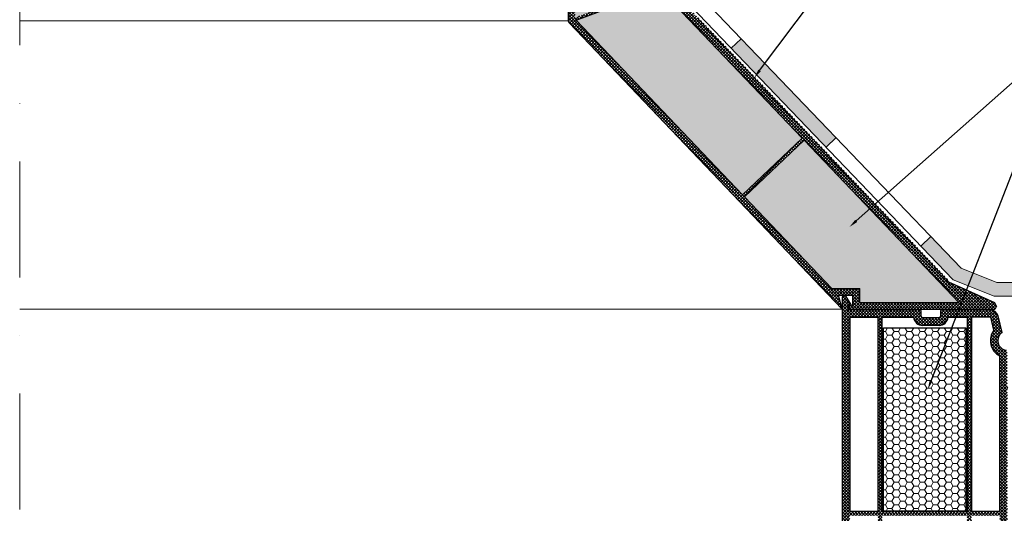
# Model space of a CAD drawing. Header units: millimetres. Extents: x -118752 to 407724, y -73278 to 155058.
# Tile 114 of 256: x -32662 to -31585, y 108610 to 109150. Entities that reach past the tile are written whole.
import ezdxf
from ezdxf import colors
from ezdxf.entities.mleader import LeaderData, LeaderLine
from ezdxf.math import Vec2, Vec3

# ---------------------------------------------------------------- set-up
doc = ezdxf.new("R2010")
doc.units = ezdxf.units.MM
doc.header["$LTSCALE"] = 10
doc.linetypes.add('CENTER2', pattern=[1.125, 0.75, -0.125, 0.125, -0.125])
doc.linetypes.add('DASHDOT', pattern=[25.4, 12.7, -6.35, 0, -6.35])
for name, color, linetype, lineweight in [('Allux-hydroizolace', 16, 'Continuous', 20), ('Allux-izolační vložka', 30, 'Continuous', 25), ('Allux-osa', 255, 'CENTER2', 5), ('Allux-popis', 255, 'Continuous', 5), ('Allux-PVC manžeta', 12, 'Continuous', 25), ('Allux-PVC manžeta pohled', 142, 'Continuous', 5), ('Allux-šrafa', 254, 'Continuous', 5)]:
    doc.layers.add(name, color=color, linetype=linetype, lineweight=lineweight)
doc.styles.add('Allux', font='arial.ttf')

msp = doc.modelspace()

# ---------------------------------------------------------------- hatches: boundary and pattern name
at = {"layer": 'Allux-hydroizolace'}
h = msp.add_hatch(color=256, dxfattribs=at)
h.paths.add_polyline_path([(-30964.512, 108849.989), (-31114.512, 108849.989), (-31114.512, 108834.989), (-30964.512, 108834.989)])
h.paths.add_polyline_path([(-31264.512, 108849.989), (-31414.512, 108849.989), (-31414.512, 108834.989), (-31264.512, 108834.989)])
h.paths.add_polyline_path([(-31552.433, 108862.191), (-31593.355, 108862.191), (-31632.501, 108877.792), (-31665.644, 108912.419), (-31676.481, 108902.048), (-31641.083, 108865.065), (-31596.234, 108847.191), (-31552.433, 108847.191)])
h.paths.add_polyline_path([(-31873.08, 109129.146), (-31883.917, 109118.774), (-31780.199, 109010.411), (-31769.362, 109020.783)])
at = {"layer": 'Allux-šrafa'}
h = msp.add_hatch(dxfattribs=at)
h.set_pattern_fill('ANSI37', color=256, scale=0.75, style=0)
h.set_pattern_definition([(135, (164893.5722, 81125.099), (1.683798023, 1.683798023), []), (45, (164893.5722, 81125.099), (1.683798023, -1.683798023), [])])
h.paths.add_polyline_path([(-31900.897, 109282.382, -0.34539391), (-31892.156, 109275.526), (-31887.648, 109257.146, 0.70838255), (-31882.929, 109237.905), (-31882.929, 109232.641), (-31957.245, 109232.641), (-31957.245, 109190.733, 0.1925824), (-31956.418, 109188.664), (-31955.748, 109187.961, -1), (-31954.507, 109186.657), (-31953.058, 109185.136, -1), (-31951.817, 109183.833), (-31950.369, 109182.312, -1), (-31949.127, 109181.009), (-31947.679, 109179.488, -1), (-31946.438, 109178.185), (-31944.989, 109176.664, -1), (-31943.748, 109175.361), (-31942.3, 109173.84, -1), (-31941.058, 109172.536), (-31939.61, 109171.016, -1), (-31938.369, 109169.712), (-31936.92, 109168.192, -1), (-31935.679, 109166.888), (-31934.231, 109165.367, -1), (-31932.989, 109164.064), (-31931.541, 109162.543, -1), (-31930.3, 109161.24), (-31928.851, 109159.719, -1), (-31927.61, 109158.416), (-31926.162, 109156.895, -1), (-31924.92, 109155.592), (-31923.472, 109154.071, -1), (-31922.231, 109152.767), (-31920.783, 109151.247, -1), (-31919.541, 109149.943), (-31918.093, 109148.423, -1), (-31916.851, 109147.119), (-31915.403, 109145.598, -1), (-31914.162, 109144.295), (-31912.714, 109142.774, -1), (-31911.472, 109141.471), (-31910.024, 109139.95, -1), (-31908.783, 109138.647), (-31907.334, 109137.126, -1), (-31906.093, 109135.823), (-31904.645, 109134.302, -1), (-31903.403, 109132.998), (-31901.955, 109131.478, -1), (-31900.714, 109130.174), (-31899.265, 109128.654, -1), (-31898.024, 109127.35), (-31896.576, 109125.83, -1), (-31895.334, 109124.526), (-31893.886, 109123.005, -1), (-31892.645, 109121.702), (-31891.196, 109120.181, -1), (-31889.955, 109118.878), (-31888.507, 109117.357, -1), (-31887.265, 109116.054), (-31885.817, 109114.533, -1), (-31884.576, 109113.23), (-31883.127, 109111.709, -1), (-31881.886, 109110.405), (-31880.438, 109108.885, -1), (-31879.196, 109107.581), (-31877.748, 109106.061, -1), (-31876.507, 109104.757), (-31875.058, 109103.236, -1), (-31873.817, 109101.933), (-31872.369, 109100.412, -1), (-31871.127, 109099.109), (-31869.679, 109097.588, -1), (-31868.438, 109096.285), (-31866.989, 109094.764, -1), (-31865.748, 109093.461), (-31864.3, 109091.94, -1), (-31863.058, 109090.636), (-31861.61, 109089.116, -1), (-31860.369, 109087.812), (-31858.92, 109086.292, -1), (-31857.679, 109084.988), (-31856.231, 109083.467, -1), (-31854.989, 109082.164), (-31853.541, 109080.643, -1), (-31852.3, 109079.34), (-31850.851, 109077.819, -1), (-31849.61, 109076.516), (-31848.162, 109074.995, -1), (-31846.92, 109073.692), (-31845.472, 109072.171, -1), (-31844.231, 109070.867), (-31842.783, 109069.347, -1), (-31841.541, 109068.043), (-31840.093, 109066.523, -1), (-31838.851, 109065.219), (-31837.403, 109063.698, -1), (-31836.162, 109062.395), (-31834.714, 109060.874, -1), (-31833.472, 109059.571), (-31832.024, 109058.05, -1), (-31830.783, 109056.747), (-31829.334, 109055.226, -1), (-31828.093, 109053.923), (-31826.645, 109052.402, -1), (-31825.403, 109051.098), (-31823.955, 109049.578, -1), (-31822.714, 109048.274), (-31821.265, 109046.754, 0.2052577), (-31821.545, 109046.102, 0.65939616), (-31820.024, 109045.45), (-31818.576, 109043.93, -1), (-31817.334, 109042.626), (-31815.886, 109041.105, -1), (-31814.645, 109039.802), (-31813.196, 109038.281, -1), (-31811.955, 109036.978), (-31810.507, 109035.457, -1), (-31809.265, 109034.154), (-31807.817, 109032.633, -1), (-31806.576, 109031.33), (-31805.127, 109029.809, -1), (-31803.886, 109028.505), (-31802.438, 109026.985, -1), (-31801.196, 109025.681), (-31799.748, 109024.161, -1), (-31798.507, 109022.857), (-31797.058, 109021.336, -1), (-31795.817, 109020.033), (-31794.369, 109018.512, -1), (-31793.127, 109017.209), (-31791.679, 109015.688, -1), (-31790.438, 109014.385), (-31788.989, 109012.864, -1), (-31787.748, 109011.561), (-31786.3, 109010.04, -1), (-31785.058, 109008.736), (-31783.61, 109007.216, -1), (-31782.369, 109005.912), (-31780.92, 109004.392, -1), (-31779.679, 109003.088), (-31778.231, 109001.567, -1), (-31776.989, 109000.264), (-31775.541, 108998.743, -1), (-31774.3, 108997.44), (-31772.851, 108995.919, -1), (-31771.61, 108994.616), (-31770.162, 108993.095, -1), (-31768.92, 108991.792), (-31767.472, 108990.271, -1), (-31766.231, 108988.967), (-31764.783, 108987.447, -1), (-31763.541, 108986.143), (-31762.093, 108984.623, -1), (-31760.851, 108983.319), (-31759.403, 108981.798, -1), (-31758.162, 108980.495), (-31756.714, 108978.974, -1), (-31755.472, 108977.671), (-31754.024, 108976.15, -1), (-31752.783, 108974.847), (-31751.334, 108973.326, -1), (-31750.093, 108972.023), (-31748.645, 108970.502, -1), (-31747.403, 108969.198), (-31745.955, 108967.678, -1), (-31744.714, 108966.374), (-31743.265, 108964.854, -1), (-31742.024, 108963.55), (-31740.576, 108962.03, -1), (-31739.334, 108960.726), (-31737.886, 108959.205, -1), (-31736.645, 108957.902), (-31735.196, 108956.381, -1), (-31733.955, 108955.078), (-31732.507, 108953.557, -1), (-31731.265, 108952.254), (-31729.817, 108950.733, -1), (-31728.576, 108949.43), (-31727.127, 108947.909, -1), (-31725.886, 108946.605), (-31724.438, 108945.085, -1), (-31723.196, 108943.781), (-31721.748, 108942.261, -1), (-31720.507, 108940.957), (-31719.058, 108939.436, -1), (-31717.817, 108938.133), (-31716.369, 108936.612, -1), (-31715.127, 108935.309), (-31713.679, 108933.788, -1), (-31712.438, 108932.485), (-31710.989, 108930.964, -1), (-31709.748, 108929.661), (-31708.3, 108928.14, -1), (-31707.058, 108926.836), (-31705.61, 108925.316, -1), (-31704.369, 108924.012), (-31702.92, 108922.492, -1), (-31701.679, 108921.188), (-31700.231, 108919.667, -1), (-31698.989, 108918.364), (-31697.541, 108916.843, -1), (-31696.3, 108915.54), (-31694.851, 108914.019, -1), (-31693.61, 108912.716), (-31692.162, 108911.195, -1), (-31690.92, 108909.892), (-31689.472, 108908.371, -1), (-31688.231, 108907.067), (-31686.783, 108905.547, -1), (-31685.541, 108904.243), (-31684.093, 108902.723, -1), (-31682.851, 108901.419), (-31681.403, 108899.898, -1), (-31680.162, 108898.595), (-31678.714, 108897.074, -1), (-31677.472, 108895.771), (-31676.024, 108894.25, -1), (-31674.783, 108892.947), (-31673.334, 108891.426, -1), (-31672.093, 108890.123), (-31670.645, 108888.602, -1), (-31669.403, 108887.298), (-31667.955, 108885.778, -1), (-31666.714, 108884.474), (-31665.265, 108882.954, -1), (-31664.024, 108881.65), (-31662.576, 108880.13, -1), (-31661.334, 108878.826), (-31659.886, 108877.305, -1), (-31658.645, 108876.002), (-31657.196, 108874.481, -1), (-31655.955, 108873.178), (-31654.507, 108871.657, -1), (-31653.265, 108870.354), (-31651.817, 108868.833, -1), (-31650.576, 108867.53), (-31649.127, 108866.009, -1), (-31647.886, 108864.705), (-31645.817, 108862.533), (-31595.672, 108840.033), (-31593.832, 108836.261), (-31595.711, 108832.533), (-31753.629, 108832.533), (-31753.629, 108832.533, -0.41414521), (-31755.129, 108834.033), (-31755.129, 108836.276, -0.41421356), (-31753.629, 108837.776), (-31750.833, 108837.776), (-31750.833, 108848.283), (-31766.772, 108848.314), (-31762.736, 108833.115, -0.04403125), (-31763.132, 108833.464), (-31912.639, 108990.446), (-31904.983, 108993.283), (-31871.563, 108958.192), (-31806.388, 109020.257), (-31962.122, 109183.778), (-32053.622, 109149.353), (-31904.983, 108993.283), (-31912.639, 108990.446), (-32061.418, 109146.664, -0.1925824), (-32062.245, 109148.733), (-32062.245, 109280.943, 0.25076489), (-32063.581, 109283.439), (-32069.568, 109287.431, -1), (-32065.408, 109293.671), (-32050.991, 109284.06, 0.14798589), (-32046.001, 109282.548), (-31977.656, 109282.526, -0.41411858), (-31976.156, 109281.026), (-31976.156, 109275.025, 0.41421356), (-31974.656, 109273.525), (-31956.656, 109273.525, 0.41421356), (-31955.156, 109275.025), (-31955.156, 109280.882, -0.41421356), (-31953.656, 109282.382)])
h.paths.add_polyline_path([(-31949.156, 109276.382), (-31949.156, 109275.025, -0.41421356), (-31956.656, 109267.525), (-31974.656, 109267.525, -0.41421356), (-31982.156, 109275.025), (-31982.156, 109276.527), (-32054.747, 109276.551), (-32054.745, 109152.135), (-31963.245, 109186.56), (-31963.245, 109238.641), (-31895.243, 109238.641, -0.35022006), (-31894.332, 109259.21), (-31897.984, 109274.096, 0.34539391), (-31900.897, 109276.382)], flags=16)
h.paths.add_polyline_path([(-31869.494, 108956.019), (-31774.031, 108855.783), (-31743.333, 108855.783), (-31743.333, 108840.033), (-31634.745, 108840.033), (-31804.319, 109018.085)], flags=16)
h.paths.add_polyline_path([(-31968.98, 109218.241), (-31988.294, 109218.241), (-31988.294, 109230.605), (-31968.98, 109230.605)], flags=8)
h = msp.add_hatch(dxfattribs=at)
h.set_pattern_fill('HONEY', color=256, scale=1.5, style=0)
h.set_pattern_definition([(180, (-31746.537, 108918.3305), (-7.14375, 4.124445), [4.7625, -9.525]), (60, (-31746.537, 108918.3305), (7.14375, 4.124446), [4.7625, -9.525]), (120, (-31746.537, 108918.3305), (-9e-07, 8.24889), [-9.525, 4.7625])])
h.paths.add_polyline_path([(-31869.494, 108956.019), (-31804.319, 109018.085), (-31634.745, 108840.033), (-31743.333, 108840.033), (-31743.333, 108855.783), (-31774.031, 108855.783)])
h.paths.add_polyline_path([(-32053.622, 109149.353), (-31962.122, 109183.778), (-31806.388, 109020.257), (-31871.563, 108958.192)])
edge = h.paths.add_edge_path()
edge.add_line((-32054.745, 109152.135), (-32054.747, 109276.551))
edge.add_line((-32054.747, 109276.551), (-31982.156, 109276.527))
edge.add_line((-31982.156, 109276.527), (-31982.156, 109275.025))
edge.add_arc((-31974.656, 109275.025), 7.5, 180, 270)
edge.add_line((-31974.656, 109267.525), (-31963.245, 109267.525))
edge.add_line((-31963.245, 109267.525), (-31963.245, 109238.641))
edge.add_line((-31963.245, 109238.641), (-31963.245, 109186.56))
edge.add_line((-31963.245, 109186.56), (-32054.745, 109152.135))
h.paths.add_polyline_path([(-32051.214, 109191.723), (-32054.746, 109191.724), (-32054.746, 109204.088), (-32051.214, 109204.088)], flags=16)
h = msp.add_hatch(dxfattribs=at)
h.set_pattern_fill('ANSI37', color=256, scale=0.75, style=0)
h.set_pattern_definition([(135, (160509.915, 76000.2105), (1.683798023, 1.683798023), []), (45, (160509.915, 76000.2105), (1.683798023, -1.683798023), [])])
h.paths.add_polyline_path([(-31756.248, 108832.533), (-31756.248, 108838.527), (-31753.694, 108838.527), (-31758.46, 108846.783, 0.26607802), (-31759.749, 108847.533), (-31760.748, 108847.533, 0.41420495), (-31762.248, 108846.033), (-31762.261, 108398.275), (-31759.785, 108398.275, -0.26794896), (-31757.837, 108397.15), (-31752.421, 108387.769), (-31755.511, 108387.769), (-31755.511, 108382.525), (-31745.761, 108382.525), (-31745.761, 108393.035), (-31754.161, 108407.584), (-31754.161, 108412.524), (-31726.261, 108412.524), (-31726.261, 108405.024, 0.16227766), (-31724.761, 108400.524), (-31724.761, 108388.524), (-31734.661, 108388.524), (-31736.161, 108387.024), (-31736.161, 108385.524), (-31733.161, 108382.524), (-31694.761, 108382.524), (-31694.761, 108397.524), (-31673.761, 108397.524, -1), (-31670.761, 108397.524), (-31649.761, 108397.524), (-31649.761, 108382.524), (-31582.288, 108382.524), (-31580.443, 108386.896), (-31582.261, 108390.624), (-31582.261, 108395.823, 1), (-31582.261, 108396.723), (-31582.261, 108399.723, 1), (-31582.261, 108400.623), (-31582.261, 108403.623, 1), (-31582.261, 108404.523), (-31582.261, 108407.523, 1), (-31582.261, 108408.423), (-31582.261, 108411.423, 1), (-31582.261, 108412.323), (-31582.261, 108415.323, 1), (-31582.261, 108416.223), (-31582.261, 108419.223, 1), (-31582.261, 108420.123), (-31582.261, 108423.123, 1), (-31582.261, 108424.023), (-31582.261, 108427.023, 1), (-31582.261, 108427.923), (-31582.261, 108430.923, 1), (-31582.261, 108431.823), (-31582.261, 108434.823, 1), (-31582.261, 108435.723), (-31582.261, 108438.723, 1), (-31582.261, 108439.623), (-31582.261, 108442.623, 1), (-31582.261, 108443.523), (-31582.261, 108446.523, 1), (-31582.261, 108447.423), (-31582.261, 108450.423, 1), (-31582.261, 108451.323), (-31582.261, 108454.323, 1), (-31582.261, 108455.223), (-31582.261, 108458.223, 1), (-31582.261, 108459.123), (-31582.261, 108462.123, 1), (-31582.261, 108463.023), (-31582.261, 108466.023, 1), (-31582.261, 108466.923), (-31582.261, 108469.923, 1), (-31582.261, 108470.823), (-31582.261, 108473.823, 1), (-31582.261, 108474.723), (-31582.261, 108477.723, 1), (-31582.261, 108478.623), (-31582.261, 108481.623, 1), (-31582.261, 108482.523), (-31582.261, 108485.523, 1), (-31582.261, 108486.423), (-31582.261, 108489.423, 1), (-31582.261, 108490.323), (-31582.261, 108493.323, 1), (-31582.261, 108494.223), (-31582.261, 108497.223, 1), (-31582.261, 108498.123), (-31582.261, 108501.123, 1), (-31582.261, 108502.023), (-31582.261, 108505.023, 1), (-31582.261, 108505.923), (-31582.261, 108508.923, 1), (-31582.261, 108509.823), (-31582.261, 108512.823, 1), (-31582.261, 108513.723), (-31582.261, 108516.723, 1), (-31582.261, 108517.623), (-31582.261, 108520.623, 1), (-31582.261, 108521.523), (-31582.261, 108524.523, 1), (-31582.261, 108525.423), (-31582.261, 108528.423, 1), (-31582.261, 108529.323), (-31582.261, 108532.323, 1), (-31582.261, 108533.223), (-31582.261, 108536.223, 1), (-31582.261, 108537.123), (-31582.261, 108540.123, 1), (-31582.261, 108541.023), (-31582.261, 108544.023, 1), (-31582.261, 108544.923), (-31582.261, 108547.923, 1), (-31582.261, 108548.823), (-31582.261, 108551.823, 1), (-31582.261, 108552.723), (-31582.261, 108555.723, 1), (-31582.261, 108556.623), (-31582.261, 108559.623, 1), (-31582.261, 108560.523), (-31582.261, 108563.523, 1), (-31582.261, 108564.423), (-31582.261, 108567.423, 1), (-31582.261, 108568.323), (-31582.261, 108571.323, 1), (-31582.261, 108572.223), (-31582.261, 108575.223, 1), (-31582.261, 108576.123), (-31582.261, 108579.123, 1), (-31582.261, 108580.023), (-31582.261, 108583.023, 1), (-31582.261, 108583.923), (-31582.261, 108586.923, 1), (-31582.261, 108587.823), (-31582.261, 108590.823, 1), (-31582.261, 108591.723), (-31582.261, 108594.723, 1), (-31582.261, 108595.623), (-31582.261, 108598.623, 1), (-31582.261, 108599.523), (-31582.261, 108602.523, 1), (-31582.261, 108603.423), (-31582.261, 108606.423, 1), (-31582.261, 108607.323), (-31582.261, 108610.323, 1), (-31582.261, 108611.223), (-31582.261, 108614.223, 1), (-31582.261, 108615.123), (-31582.261, 108618.123, 1), (-31582.261, 108619.023), (-31582.261, 108622.023, 1), (-31582.261, 108622.923), (-31582.261, 108625.923, 1), (-31582.261, 108626.823), (-31582.261, 108629.823, 1), (-31582.261, 108630.723), (-31582.261, 108633.723, 1), (-31582.261, 108634.623), (-31582.261, 108637.623, 1), (-31582.261, 108638.523), (-31582.261, 108641.523, 1), (-31582.261, 108642.423), (-31582.261, 108645.423, 1), (-31582.261, 108646.323), (-31582.261, 108649.323, 1), (-31582.261, 108650.223), (-31582.261, 108653.223, 1), (-31582.261, 108654.123), (-31582.261, 108657.123, 1), (-31582.261, 108658.023), (-31582.261, 108661.023, 1), (-31582.261, 108661.923), (-31582.261, 108664.923, 1), (-31582.261, 108665.823), (-31582.261, 108668.823, 1), (-31582.261, 108669.723), (-31582.261, 108672.723, 1), (-31582.261, 108673.623), (-31582.261, 108676.623, 1), (-31582.261, 108677.523), (-31582.261, 108680.523, 1), (-31582.261, 108681.423), (-31582.261, 108684.423, 1), (-31582.261, 108685.323), (-31582.261, 108688.323, 1), (-31582.261, 108689.223), (-31582.261, 108692.223, 1), (-31582.261, 108693.123), (-31582.261, 108696.123, 1), (-31582.261, 108697.023), (-31582.261, 108700.023, 1), (-31582.261, 108700.923), (-31582.261, 108703.923, 1), (-31582.261, 108704.823), (-31582.261, 108707.823, 1), (-31582.261, 108708.723), (-31582.261, 108711.723, 1), (-31582.261, 108712.623), (-31582.261, 108715.623, 1), (-31582.261, 108716.523), (-31582.261, 108719.523, 1), (-31582.261, 108720.423), (-31582.261, 108723.423, 1), (-31582.261, 108724.323), (-31582.261, 108727.323, 1), (-31582.261, 108728.223), (-31582.261, 108731.223, 1), (-31582.261, 108732.123), (-31582.261, 108735.123, 1), (-31582.261, 108736.023), (-31582.261, 108739.023, 1), (-31582.261, 108739.923), (-31582.261, 108744.772), (-31581.357, 108747.028), (-31582.26, 108748.891), (-31582.261, 108785.261), (-31582.945, 108788.048, -0.70838255), (-31587.664, 108807.288), (-31592.173, 108825.668, 0.34539391), (-31600.913, 108832.524), (-31653.673, 108832.524, 0.41421356), (-31655.173, 108831.024), (-31655.173, 108825.168, -0.41421356), (-31656.673, 108823.668), (-31674.673, 108823.668, -0.41421356), (-31676.173, 108825.168), (-31676.173, 108831.024, 0.41418033), (-31677.672, 108832.524)])
h.paths.add_polyline_path([(-31718.761, 108824.124), (-31718.761, 108611.755), (-31625.761, 108611.755), (-31625.761, 108824.124), (-31646.828, 108824.124, -0.38360307), (-31656.673, 108815.268), (-31674.673, 108815.268, -0.38360307), (-31684.517, 108824.124)], flags=16)
h.paths.add_polyline_path([(-31723.261, 108824.124), (-31754.161, 108824.124), (-31754.161, 108611.755), (-31723.261, 108611.755)], flags=16)
h.paths.add_polyline_path([(-31621.261, 108824.124), (-31621.261, 108611.755), (-31590.361, 108611.755), (-31590.361, 108781.923, -0.47012076), (-31596.638, 108809.872), (-31600.134, 108824.124)], flags=16)
h.paths.add_polyline_path([(-31718.761, 108607.255), (-31718.761, 108390.624), (-31702.861, 108390.624), (-31702.861, 108405.024), (-31641.661, 108405.024), (-31641.661, 108390.624), (-31625.761, 108390.624), (-31625.761, 108607.255)], flags=16)
h.paths.add_polyline_path([(-31723.261, 108607.255), (-31754.161, 108607.255), (-31754.161, 108420.024), (-31723.261, 108420.024)], flags=16)
h.paths.add_polyline_path([(-31621.261, 108607.255), (-31621.261, 108390.624), (-31590.361, 108390.624), (-31590.361, 108607.255)], flags=16)
h = msp.add_hatch(dxfattribs=at)
h.set_pattern_fill('HONEY', color=256, scale=1.5, style=0)
h.set_pattern_definition([(180, (160115.7233, 75998.543), (-7.14375, 4.124445), [4.7625, -9.525]), (60, (160115.7233, 75998.543), (7.14374915, 4.12444648), [4.7625, -9.525]), (120, (160115.7233, 75998.543), (-8.5e-07, 8.24889148), [-9.525, 4.7625])])
h.paths.add_polyline_path([(-31717.261, 108611.755), (-31627.261, 108611.755), (-31627.261, 108812.755), (-31717.261, 108812.755)])

# ---------------------------------------------------------------- linework, layer by layer
at = {"layer": 'Allux-hydroizolace'}
for p, q in [((-31632.501, 108877.792), (-31938.061, 109197.036)), ((-31641.083, 108865.065), (-31953.061, 109191.014)), ((-31873.08, 109129.146), (-31883.917, 109118.774)), ((-31769.362, 109020.783), (-31780.199, 109010.411)), ((-31665.644, 108912.419), (-31676.481, 108902.048)), ((-31593.355, 108862.191), (-31632.501, 108877.792)), ((-31596.234, 108847.191), (-31641.083, 108865.065)), ((-31511.51, 108862.191), (-31593.355, 108862.191)), ((-31514.897, 108847.191), (-31596.234, 108847.191))]:
    msp.add_line(p, q, dxfattribs=at)
at = {"layer": 'Allux-izolační vložka'}
msp.add_lwpolyline([(-31627.261, 108611.755), (-31717.261, 108611.755), (-31717.261, 108812.755), (-31627.261, 108812.755)], close=True, dxfattribs=at)
at = {"layer": 'Allux-osa', "linetype": 'DASHDOT'}
msp.add_line((-32662.245, 108105.532), (-32662.245, 110063.61), dxfattribs=at)
at = {"layer": 'Allux-PVC manžeta'}
for p, q in [((-32062.245, 109280.943), (-32062.245, 109148.733)), ((-32053.622, 109149.353), (-31962.122, 109183.778)), ((-31806.388, 109020.257), (-31962.122, 109183.778)), ((-31871.563, 108958.192), (-32053.622, 109149.353)), ((-31918.093, 109148.423), (-31919.541, 109149.943)), ((-31763.132, 108833.464), (-32061.418, 109146.664)), ((-31915.403, 109145.598), (-31916.851, 109147.119)), ((-31915.403, 109145.598), (-31916.851, 109147.119)), ((-31912.714, 109142.774), (-31914.162, 109144.295)), ((-31910.024, 109139.95), (-31911.472, 109141.471)), ((-31907.334, 109137.126), (-31908.783, 109138.647)), ((-31907.334, 109137.126), (-31908.783, 109138.647)), ((-31904.645, 109134.302), (-31906.093, 109135.823)), ((-31901.955, 109131.478), (-31903.403, 109132.998)), ((-31899.265, 109128.654), (-31900.714, 109130.174)), ((-31896.576, 109125.83), (-31898.024, 109127.35)), ((-31893.886, 109123.005), (-31895.334, 109124.526)), ((-31891.196, 109120.181), (-31892.645, 109121.702)), ((-31888.507, 109117.357), (-31889.955, 109118.878)), ((-31888.507, 109117.357), (-31889.955, 109118.878)), ((-31885.817, 109114.533), (-31887.265, 109116.054)), ((-31885.817, 109114.533), (-31887.265, 109116.054)), ((-31883.127, 109111.709), (-31884.576, 109113.23)), ((-31880.438, 109108.885), (-31881.886, 109110.405)), ((-31877.748, 109106.061), (-31879.196, 109107.581)), ((-31875.058, 109103.236), (-31876.507, 109104.757)), ((-31872.369, 109100.412), (-31873.817, 109101.933)), ((-31869.679, 109097.588), (-31871.127, 109099.109)), ((-31866.989, 109094.764), (-31868.438, 109096.285)), ((-31866.989, 109094.764), (-31868.438, 109096.285)), ((-31864.3, 109091.94), (-31865.748, 109093.461)), ((-31861.61, 109089.116), (-31863.058, 109090.636)), ((-31858.92, 109086.292), (-31860.369, 109087.812)), ((-31858.92, 109086.292), (-31860.369, 109087.812)), ((-31856.231, 109083.467), (-31857.679, 109084.988)), ((-31853.541, 109080.643), (-31854.989, 109082.164)), ((-31850.851, 109077.819), (-31852.3, 109079.34)), ((-31848.162, 109074.995), (-31849.61, 109076.516)), ((-31845.472, 109072.171), (-31846.92, 109073.692)), ((-31842.783, 109069.347), (-31844.231, 109070.867)), ((-31840.093, 109066.523), (-31841.541, 109068.043)), ((-31840.093, 109066.523), (-31841.541, 109068.043)), ((-31837.403, 109063.698), (-31838.851, 109065.219)), ((-31837.403, 109063.698), (-31838.851, 109065.219)), ((-31834.714, 109060.874), (-31836.162, 109062.395)), ((-31832.024, 109058.05), (-31833.472, 109059.571)), ((-31829.334, 109055.226), (-31830.783, 109056.747)), ((-31826.645, 109052.402), (-31828.093, 109053.923)), ((-31823.955, 109049.578), (-31825.403, 109051.098)), ((-31821.265, 109046.754), (-31822.714, 109048.274)), ((-31818.576, 109043.93), (-31820.024, 109045.45)), ((-31818.576, 109043.93), (-31820.024, 109045.45)), ((-31815.886, 109041.105), (-31817.334, 109042.626)), ((-31813.196, 109038.281), (-31814.645, 109039.802)), ((-31810.507, 109035.457), (-31811.955, 109036.978)), ((-31810.507, 109035.457), (-31811.955, 109036.978)), ((-31807.817, 109032.633), (-31809.265, 109034.154)), ((-31805.127, 109029.809), (-31806.576, 109031.33)), ((-31871.563, 108958.192), (-31806.388, 109020.257)), ((-31802.438, 109026.985), (-31803.886, 109028.505)), ((-31799.748, 109024.161), (-31801.196, 109025.681)), ((-31797.058, 109021.336), (-31798.507, 109022.857)), ((-31794.369, 109018.512), (-31795.817, 109020.033)), ((-31869.499, 108956.015), (-31804.319, 109018.085)), ((-31634.745, 108840.033), (-31804.319, 109018.085)), ((-31791.679, 109015.688), (-31793.127, 109017.209)), ((-31791.679, 109015.688), (-31793.127, 109017.209)), ((-31788.989, 109012.864), (-31790.438, 109014.385)), ((-31788.989, 109012.864), (-31790.438, 109014.385)), ((-31786.3, 109010.04), (-31787.748, 109011.561)), ((-31783.61, 109007.216), (-31785.058, 109008.736)), ((-31780.92, 109004.392), (-31782.369, 109005.912)), ((-31778.231, 109001.567), (-31779.679, 109003.088)), ((-31775.541, 108998.743), (-31776.989, 109000.264)), ((-31772.851, 108995.919), (-31774.3, 108997.44)), ((-31770.162, 108993.095), (-31771.61, 108994.616)), ((-31767.472, 108990.271), (-31768.92, 108991.792)), ((-31764.783, 108987.447), (-31766.231, 108988.967)), ((-31762.093, 108984.623), (-31763.541, 108986.143)), ((-31762.093, 108984.623), (-31763.541, 108986.143)), ((-31759.403, 108981.798), (-31760.851, 108983.319)), ((-31756.714, 108978.974), (-31758.162, 108980.495)), ((-31754.024, 108976.15), (-31755.472, 108977.671)), ((-31751.334, 108973.326), (-31752.783, 108974.847)), ((-31748.645, 108970.502), (-31750.093, 108972.023)), ((-31745.955, 108967.678), (-31747.403, 108969.198)), ((-31743.265, 108964.854), (-31744.714, 108966.374)), ((-31743.265, 108964.854), (-31744.714, 108966.374)), ((-31774.031, 108855.783), (-31869.494, 108956.019)), ((-31740.576, 108962.03), (-31742.024, 108963.55)), ((-31737.886, 108959.205), (-31739.334, 108960.726)), ((-31735.196, 108956.381), (-31736.645, 108957.902)), ((-31732.507, 108953.557), (-31733.955, 108955.078)), ((-31729.817, 108950.733), (-31731.265, 108952.254)), ((-31727.127, 108947.909), (-31728.576, 108949.43)), ((-31724.438, 108945.085), (-31725.886, 108946.605)), ((-31721.748, 108942.261), (-31723.196, 108943.781)), ((-31719.058, 108939.436), (-31720.507, 108940.957)), ((-31716.369, 108936.612), (-31717.817, 108938.133)), ((-31713.679, 108933.788), (-31715.127, 108935.309)), ((-31713.679, 108933.788), (-31715.127, 108935.309)), ((-31710.989, 108930.964), (-31712.438, 108932.485)), ((-31708.3, 108928.14), (-31709.748, 108929.661)), ((-31705.61, 108925.316), (-31707.058, 108926.836)), ((-31702.92, 108922.492), (-31704.369, 108924.012)), ((-31700.231, 108919.667), (-31701.679, 108921.188)), ((-31697.541, 108916.843), (-31698.989, 108918.364)), ((-31694.851, 108914.019), (-31696.3, 108915.54)), ((-31694.851, 108914.019), (-31696.3, 108915.54)), ((-31692.162, 108911.195), (-31693.61, 108912.716)), ((-31692.162, 108911.195), (-31693.61, 108912.716)), ((-31689.472, 108908.371), (-31690.92, 108909.892)), ((-31686.783, 108905.547), (-31688.231, 108907.067)), ((-31684.093, 108902.723), (-31685.541, 108904.243)), ((-31681.403, 108899.898), (-31682.851, 108901.419)), ((-31678.714, 108897.074), (-31680.162, 108898.595)), ((-31678.714, 108897.074), (-31680.162, 108898.595)), ((-31676.024, 108894.25), (-31677.472, 108895.771)), ((-31673.334, 108891.426), (-31674.783, 108892.947)), ((-31670.645, 108888.602), (-31672.093, 108890.123)), ((-31667.955, 108885.778), (-31669.403, 108887.298)), ((-31665.265, 108882.954), (-31666.714, 108884.474)), ((-31665.265, 108882.954), (-31666.714, 108884.474)), ((-31662.576, 108880.13), (-31664.024, 108881.65)), ((-31659.886, 108877.305), (-31661.334, 108878.826)), ((-31657.196, 108874.481), (-31658.645, 108876.002)), ((-31654.507, 108871.657), (-31655.955, 108873.178)), ((-31651.817, 108868.833), (-31653.265, 108870.354)), ((-31649.127, 108866.009), (-31650.576, 108867.53)), ((-31645.817, 108862.533), (-31647.886, 108864.705)), ((-31595.672, 108840.033), (-31645.817, 108862.533)), ((-31774.031, 108855.783), (-31743.333, 108855.783)), ((-31766.772, 108848.314), (-31750.833, 108848.283)), ((-31762.736, 108833.115), (-31766.772, 108848.314)), ((-31762.736, 108833.115), (-31766.772, 108848.314)), ((-31760.748, 108847.533), (-31759.766, 108847.533)), ((-31760.748, 108847.533), (-31759.753, 108847.533)), ((-31758.46, 108846.783), (-31753.694, 108838.527)), ((-31758.454, 108846.783), (-31753.688, 108838.527)), ((-31750.833, 108837.776), (-31750.833, 108848.283)), ((-31743.333, 108840.033), (-31743.333, 108855.783)), ((-31762.261, 108398.275), (-31762.252, 108846.033)), ((-31756.248, 108838.527), (-31756.248, 108832.533)), ((-31756.248, 108838.527), (-31753.761, 108838.527)), ((-31756.242, 108838.527), (-31756.242, 108832.533)), ((-31756.235, 108838.527), (-31753.688, 108838.527)), ((-31755.129, 108836.276), (-31755.129, 108834.033)), ((-31753.629, 108837.776), (-31750.833, 108837.776)), ((-31634.745, 108840.033), (-31743.333, 108840.033)), ((-31593.832, 108836.261), (-31595.711, 108832.533)), ((-31593.832, 108836.261), (-31595.672, 108840.033)), ((-31756.248, 108832.533), (-31677.673, 108832.524)), ((-31756.242, 108832.533), (-31677.666, 108832.524)), ((-31756.242, 108832.533), (-31677.653, 108832.532)), ((-31595.711, 108832.533), (-31753.629, 108832.533)), ((-31745.724, 108832.533), (-31753.629, 108832.533)), ((-31694.755, 108832.532), (-31733.155, 108832.532)), ((-31733.124, 108832.533), (-31677.635, 108832.533)), ((-31710.474, 108832.533), (-31733.124, 108832.533)), ((-31710.505, 108832.532), (-31724.755, 108832.532)), ((-31710.474, 108832.533), (-31724.724, 108832.533)), ((-31676.173, 108825.168), (-31676.173, 108831.024)), ((-31676.166, 108825.168), (-31676.166, 108831.024)), ((-31655.173, 108831.024), (-31655.173, 108825.168)), ((-31655.166, 108831.024), (-31655.166, 108825.168)), ((-31600.907, 108832.524), (-31653.673, 108832.524)), ((-31600.89, 108832.525), (-31653.649, 108832.525)), ((-31600.876, 108832.533), (-31653.636, 108832.533)), ((-31611.355, 108832.532), (-31634.005, 108832.532)), ((-31611.355, 108832.532), (-31634.005, 108832.532)), ((-31587.664, 108807.288), (-31592.173, 108825.668)), ((-31587.658, 108807.288), (-31592.166, 108825.668)), ((-31754.161, 108824.124), (-31754.161, 108611.755)), ((-31754.161, 108824.124), (-31723.255, 108824.124)), ((-31723.261, 108611.755), (-31723.261, 108824.124)), ((-31656.666, 108823.668), (-31674.673, 108823.668)), ((-31656.666, 108815.268), (-31674.673, 108815.268)), ((-31600.128, 108824.124), (-31621.261, 108824.124)), ((-31621.261, 108824.124), (-31621.261, 108611.755)), ((-31596.638, 108809.872), (-31600.134, 108824.124)), ((-31596.632, 108809.872), (-31600.128, 108824.124)), ((-31590.361, 108611.755), (-31590.361, 108781.923)), ((-31754.161, 108611.755), (-31723.261, 108611.755)), ((-31621.261, 108611.755), (-31590.361, 108611.755))]:
    msp.add_line(p, q, dxfattribs=at)
msp.add_lwpolyline([(-31646.828, 108824.124), (-31625.761, 108824.124), (-31625.761, 108611.755), (-31718.761, 108611.755), (-31718.761, 108824.124), (-31684.517, 108824.124)], dxfattribs=at)
msp.add_circle((-31820.645, 109046.102), 0.9, dxfattribs=at)
for centre, radius, start, end in [((-32059.245, 109148.733), 3, 180, 223.602819), ((-31920.162, 109150.595), 0.9, 313.602819, 133.602819), ((-31917.472, 109147.771), 0.9, 313.602819, 133.602819), ((-31914.783, 109144.947), 0.9, 313.602819, 133.602819), ((-31912.093, 109142.123), 0.9, 313.602819, 133.602819), ((-31909.403, 109139.298), 0.9, 313.602819, 133.602819), ((-31906.714, 109136.474), 0.9, 313.602819, 133.602819), ((-31904.024, 109133.65), 0.9, 313.602819, 133.602819), ((-31901.334, 109130.826), 0.9, 313.602819, 133.602819), ((-31898.645, 109128.002), 0.9, 313.602819, 133.602819), ((-31895.955, 109125.178), 0.9, 313.602819, 133.602819), ((-31893.265, 109122.354), 0.9, 313.602819, 133.602819), ((-31890.576, 109119.53), 0.9, 313.602819, 133.602819), ((-31887.886, 109116.705), 0.9, 313.602819, 133.602819), ((-31885.196, 109113.881), 0.9, 313.602819, 133.602819), ((-31882.507, 109111.057), 0.9, 313.602819, 133.602819), ((-31879.817, 109108.233), 0.9, 313.602819, 133.602819), ((-31877.127, 109105.409), 0.9, 313.602819, 133.602819), ((-31874.438, 109102.585), 0.9, 313.602819, 133.602819), ((-31871.748, 109099.761), 0.9, 313.602819, 133.602819), ((-31869.058, 109096.936), 0.9, 313.602819, 133.602819), ((-31866.369, 109094.112), 0.9, 313.602819, 133.602819), ((-31863.679, 109091.288), 0.9, 313.602819, 133.602819), ((-31860.989, 109088.464), 0.9, 313.602819, 133.602819), ((-31858.3, 109085.64), 0.9, 313.602819, 133.602819), ((-31855.61, 109082.816), 0.9, 313.602819, 133.602819), ((-31852.92, 109079.992), 0.9, 313.602819, 133.602819), ((-31850.231, 109077.167), 0.9, 313.602819, 133.602819), ((-31847.541, 109074.343), 0.9, 313.602819, 133.602819), ((-31844.851, 109071.519), 0.9, 313.602819, 133.602819), ((-31842.162, 109068.695), 0.9, 313.602819, 133.602819), ((-31839.472, 109065.871), 0.9, 313.602819, 133.602819), ((-31836.783, 109063.047), 0.9, 313.602819, 133.602819), ((-31834.093, 109060.223), 0.9, 313.602819, 133.602819), ((-31831.403, 109057.398), 0.9, 313.602819, 133.602819), ((-31828.714, 109054.574), 0.9, 313.602819, 133.602819), ((-31826.024, 109051.75), 0.9, 313.602819, 133.602819), ((-31823.334, 109048.926), 0.9, 313.602819, 133.602819), ((-31817.955, 109043.278), 0.9, 313.602819, 133.602819), ((-31815.265, 109040.454), 0.9, 313.602819, 133.602819), ((-31812.576, 109037.63), 0.9, 313.602819, 133.602819), ((-31809.886, 109034.805), 0.9, 313.602819, 133.602819), ((-31807.196, 109031.981), 0.9, 313.602819, 133.602819), ((-31804.507, 109029.157), 0.9, 313.602819, 133.602819), ((-31801.817, 109026.333), 0.9, 313.602819, 133.602819), ((-31799.127, 109023.509), 0.9, 313.602819, 133.602819), ((-31796.438, 109020.685), 0.9, 313.602819, 133.602819), ((-31793.748, 109017.861), 0.9, 313.602819, 133.602819), ((-31791.058, 109015.036), 0.9, 313.602819, 133.602819), ((-31788.369, 109012.212), 0.9, 313.602819, 133.602819), ((-31785.679, 109009.388), 0.9, 313.602819, 133.602819), ((-31782.989, 109006.564), 0.9, 313.602819, 133.602819), ((-31780.3, 109003.74), 0.9, 313.602819, 133.602819), ((-31777.61, 109000.916), 0.9, 313.602819, 133.602819), ((-31774.92, 108998.092), 0.9, 313.602819, 133.602819), ((-31772.231, 108995.267), 0.9, 313.602819, 133.602819), ((-31769.541, 108992.443), 0.9, 313.602819, 133.602819), ((-31766.851, 108989.619), 0.9, 313.602819, 133.602819), ((-31764.162, 108986.795), 0.9, 313.602819, 133.602819), ((-31761.472, 108983.971), 0.9, 313.602819, 133.602819), ((-31758.783, 108981.147), 0.9, 313.602819, 133.602819), ((-31756.093, 108978.323), 0.9, 313.602819, 133.602819), ((-31753.403, 108975.498), 0.9, 313.602819, 133.602819), ((-31750.714, 108972.674), 0.9, 313.602819, 133.602819), ((-31748.024, 108969.85), 0.9, 313.602819, 133.602819), ((-31745.334, 108967.026), 0.9, 313.602819, 133.602819), ((-31742.645, 108964.202), 0.9, 313.602819, 133.602819), ((-31739.955, 108961.378), 0.9, 313.602819, 133.602819), ((-31737.265, 108958.554), 0.9, 313.602819, 133.602819), ((-31734.576, 108955.73), 0.9, 313.602819, 133.602819), ((-31731.886, 108952.905), 0.9, 313.602819, 133.602819), ((-31729.196, 108950.081), 0.9, 313.602819, 133.602819), ((-31726.507, 108947.257), 0.9, 313.602819, 133.602819), ((-31723.817, 108944.433), 0.9, 313.602819, 133.602819), ((-31721.127, 108941.609), 0.9, 313.602819, 133.602819), ((-31718.438, 108938.785), 0.9, 313.602819, 133.602819), ((-31715.748, 108935.961), 0.9, 313.602819, 133.602819), ((-31713.058, 108933.136), 0.9, 313.602819, 133.602819), ((-31710.369, 108930.312), 0.9, 313.602819, 133.602819), ((-31707.679, 108927.488), 0.9, 313.602819, 133.602819), ((-31704.989, 108924.664), 0.9, 313.602819, 133.602819), ((-31702.3, 108921.84), 0.9, 313.602819, 133.602819), ((-31699.61, 108919.016), 0.9, 313.602819, 133.602819), ((-31696.92, 108916.192), 0.9, 313.602819, 133.602819), ((-31694.231, 108913.367), 0.9, 313.602819, 133.602819), ((-31691.541, 108910.543), 0.9, 313.602819, 133.602819), ((-31688.851, 108907.719), 0.9, 313.602819, 133.602819), ((-31686.162, 108904.895), 0.9, 313.602819, 133.602819), ((-31683.472, 108902.071), 0.9, 313.602819, 133.602819), ((-31680.783, 108899.247), 0.9, 313.602819, 133.602819), ((-31678.093, 108896.423), 0.9, 313.602819, 133.602819), ((-31675.403, 108893.598), 0.9, 313.602819, 133.602819), ((-31672.714, 108890.774), 0.9, 313.602819, 133.602819), ((-31670.024, 108887.95), 0.9, 313.602819, 133.602819), ((-31667.334, 108885.126), 0.9, 313.602819, 133.602819), ((-31664.645, 108882.302), 0.9, 313.602819, 133.602819), ((-31661.955, 108879.478), 0.9, 313.602819, 133.602819), ((-31659.265, 108876.654), 0.9, 313.602819, 133.602819), ((-31656.576, 108873.83), 0.9, 313.602819, 133.602819), ((-31653.886, 108871.005), 0.9, 313.602819, 133.602819), ((-31651.196, 108868.181), 0.9, 313.602819, 133.602819), ((-31648.507, 108865.357), 0.9, 313.602819, 133.602819), ((-31753.629, 108836.276), 1.5, 90, 180), ((-31760.96, 108835.533), 3, 223.602819, 233.687525), ((-31753.629, 108834.033), 1.5, 180, 270.002239), ((-31677.673, 108831.024), 1.5, 0, 89.986153), ((-31677.666, 108831.024), 1.5, 0, 89.986153), ((-31677.66, 108831.032), 1.5, 0, 89.986153), ((-31677.653, 108831.032), 1.5, 0, 89.986153), ((-31653.673, 108831.024), 1.5, 90, 180), ((-31653.666, 108831.024), 1.5, 90, 180), ((-31600.913, 108823.524), 9, 13.781597, 90), ((-31600.907, 108823.524), 9, 13.781597, 90), ((-31674.673, 108825.168), 9.9, 186.052132, 270), ((-31674.666, 108825.168), 9.9, 186.052132, 270), ((-31674.673, 108825.168), 1.5, 180, 270), ((-31674.666, 108825.168), 1.5, 180, 270), ((-31656.673, 108825.168), 1.5, 270, 0), ((-31656.673, 108825.168), 9.9, 270, 353.947868), ((-31656.666, 108825.168), 1.5, 270, 0), ((-31656.666, 108825.168), 9.9, 270, 353.947868), ((-31581.922, 108798.498), 18.6, 142.298893, 243.015659), ((-31581.922, 108798.498), 10.5, 123.155415, 264.407779)]:
    msp.add_arc(centre, radius, start, end, dxfattribs=at)
at = {"layer": 'Allux-PVC manžeta', "extrusion": (0, 0, -1)}
for centre, radius, start, end in [((31760.745, 108846.026), 1.507, 0.261226, 89.891797), ((31760.742, 108846.033), 1.5, 0, 90), ((31759.759, 108846.033), 1.5, 90, 149.99995), ((31759.753, 108846.033), 1.5, 90, 149.99995)]:
    msp.add_arc(centre, radius, start, end, dxfattribs=at)
at = {"layer": 'Allux-PVC manžeta pohled'}
for p, q in [((-32062.245, 109148.733), (-32662.245, 109148.733)), ((-31762.736, 108833.115), (-32662.245, 108833.115))]:
    msp.add_line(p, q, dxfattribs=at)

# ---------------------------------------------------------------- leaders
at = {"layer": 'Allux-popis', "ltscale": 0.2}
ml = msp.add_multileader_mtext('Standard', dxfattribs=at)
ml.set_content('\\fISOCPEUR|b0|i0|c0|p34;PVC manžeta v 30, šikmá', color=256, style='Allux')
ml.set_leader_properties()
ml.build(insert=Vec2(0, 0))
ml.multileader.update_dxf_attribs({"text_right_attachment_type": 6, "dogleg_length": 2, "arrow_head_size": 10})
ctx = ml.context
ctx.base_point, ctx.char_height, ctx.arrow_head_size, ctx.landing_gap_size, ctx.plane_origin, ctx.plane_x_axis, ctx.plane_y_axis = Vec3(-33888.482, 108071.004), 60, 10, 1, Vec3(-31910.19, 109141.016), Vec3(3, 0), Vec3(0, 3)
ctx.right_attachment = 6
notes = []
notes.append((ctx, [(0, (1, 1, 0), (-31755.864, 109223.689), (3, 0), 2, [(0, [(-31858.92, 109086.292)], 0, [])])]))
ctx.mtext.insert, ctx.mtext.flow_direction = Vec3(-31746.864, 109259.689), 5
ml = msp.add_multileader_mtext('Standard', dxfattribs=at)
ml.set_content('\\fISOCPEUR|b0|i0|c0|p34;izolační vložka PVC manžety', color=256, style='Allux')
ml.set_leader_properties()
ml.build(insert=Vec2(0, 0))
ml.multileader.update_dxf_attribs({"text_right_attachment_type": 6, "dogleg_length": 2, "arrow_head_size": 10})
ctx = ml.context
ctx.base_point, ctx.char_height, ctx.arrow_head_size, ctx.landing_gap_size, ctx.plane_origin, ctx.plane_x_axis, ctx.plane_y_axis = Vec3(-33654.66, 108001.285), 60, 10, 1, Vec3(-31676.368, 109041.776), Vec3(3, 0), Vec3(0, 3)
ctx.right_attachment = 6
notes.append((ctx, [(0, (1, 1, 0), (-31522.041, 109122.891), (3, 0), 2, [(0, [(-31669.025, 108745.143)], 0, [])])]))
ctx.mtext.insert, ctx.mtext.flow_direction = Vec3(-31513.041, 109161.891), 5
ml = msp.add_multileader_mtext('Standard', dxfattribs=at)
ml.set_content(' ', color=256, style='Allux')
ml.set_leader_properties()
ml.build(insert=Vec2(0, 0))
ml.multileader.update_dxf_attribs({"text_right_attachment_type": 6, "dogleg_length": 2, "arrow_head_size": 10})
ctx = ml.context
ctx.base_point, ctx.char_height, ctx.arrow_head_size, ctx.landing_gap_size, ctx.plane_origin, ctx.plane_x_axis, ctx.plane_y_axis = Vec3(774.58, 691.364), 10, 10, 1, Vec3(-31676.333, 109018.675), Vec3(3, 0), Vec3(0, 3)
ctx.right_attachment = 6
notes.append((ctx, [(0, (1, 1, 0), (-31522.007, 109129.381), (3, 0), 2, [(0, [(-31754.664, 108923.048)], 0, [])])]))
ctx.mtext.insert, ctx.mtext.flow_direction = Vec3(-31513.007, 109134.381), 5
for ctx, leaders in notes:
    for number, flags, end, landing, length, lines in leaders:
        leader = LeaderData()
        leader.index, (leader.has_last_leader_line, leader.has_dogleg_vector, leader.attachment_direction) = number, flags
        leader.last_leader_point, leader.dogleg_vector, leader.dogleg_length = Vec3(end), Vec3(landing), length
        for number, points, colour, breaks in lines:
            line = LeaderLine()
            line.index, line.vertices, line.color, line.breaks = number, Vec3.list(points), colors.encode_raw_color(colour), breaks
            leader.lines.append(line)
        ctx.leaders.append(leader)

doc.saveas('drawing.dxf')
